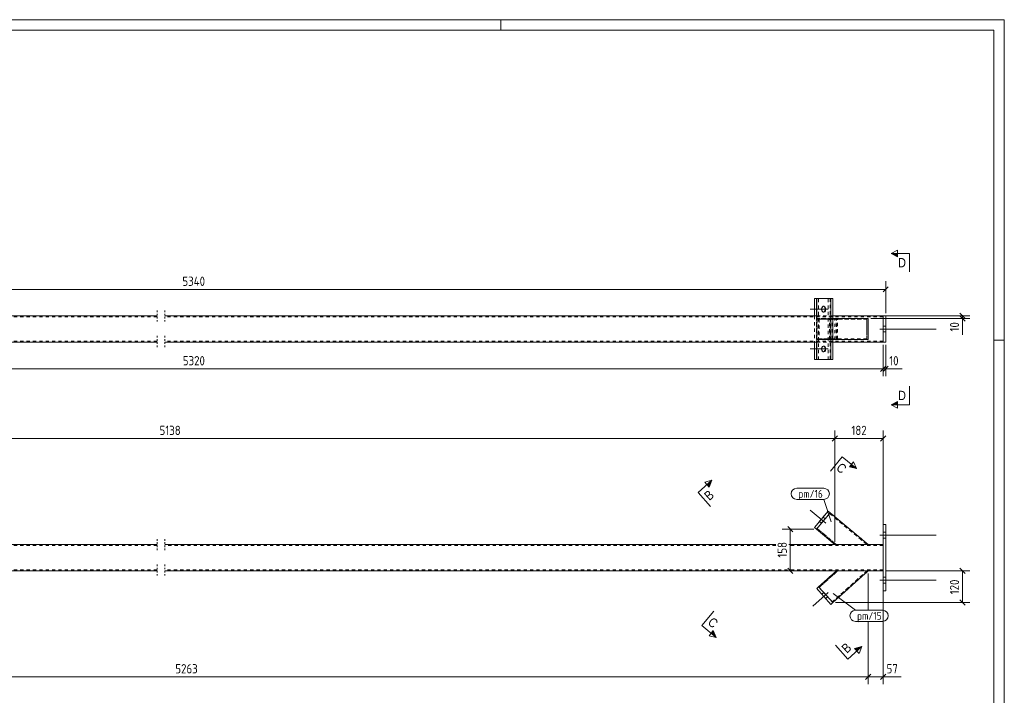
# Model space of a CAD drawing. Header units: millimetres. Extents: x 1 to 593, y 1 to 419.
# Tile 3 of 3: x 221 to 593, y 164 to 419. Entities that reach past the tile are written whole.
import ezdxf

# ---------------------------------------------------------------- set-up
doc = ezdxf.new("R2010")
doc.units = ezdxf.units.MM
doc.header["$LTSCALE"] = 0.6
for name, pattern in [('XKITLINE00', [0]), ('XKITLINE01', [4, 1, -1, 1, -1]), ('XKITLINE02', [4, 2, -2])]:
    doc.linetypes.add(name, pattern=pattern)
for name, color, linetype, lineweight in [('Bolt', 7, 'Continuous', 0), ('DrawingSheet', 5, 'Continuous', 0), ('Part', 2, 'Continuous', 0), ('PartMark', 3, 'Continuous', 0), ('Section', 6, 'Continuous', 0), ('Z-DIMENSIONS', 1, 'Continuous', 0)]:
    doc.layers.add(name, color=color, linetype=linetype, lineweight=lineweight)
doc.styles.add('ARIAL', font='ARIAL.TTF')
doc.styles.add('ISOCPEUR', font='ISOCPEUR.TTF')

msp = doc.modelspace()

# ---------------------------------------------------------------- hatches: boundary and pattern name
at = {"layer": 'Section'}
for points in [[(552.75, 329.5), (550.25, 330.75), (552.75, 330.75)], [(552.75, 273.62), (550.25, 273.62), (552.75, 274.87)], [(535.32, 251.08), (537.25, 249.49), (534.53, 250.12)], [(480.82, 243.45), (482.68, 245.13), (481.65, 242.52)], [(483.18, 188.32), (484.31, 185.76), (482.38, 187.36)], [(536.52, 181.53), (539.21, 182.27), (537.35, 180.6)]]:
    msp.add_hatch(color=6, dxfattribs=at).paths.add_polyline_path(points, flags=17)

# ---------------------------------------------------------------- linework, layer by layer
at = {"layer": 'Bolt', "color": 3, "linetype": 'XKITLINE00', "lineweight": 0}
for p, q in [((525.67, 309.68), (519.71, 309.68)), ((526.54, 309.68), (520.78, 309.68)), ((524.02, 309.9), (524.01, 309.52)), ((524.01, 309.52), (524.09, 309.17)), ((524.1, 310.25), (524.02, 309.9)), ((524.09, 309.17), (524.29, 308.8)), ((524.35, 310.63), (524.1, 310.25)), ((524.16, 309.95), (524.14, 309.58)), ((524.14, 309.58), (524.21, 309.21)), ((524.26, 310.3), (524.16, 309.95)), ((524.21, 309.21), (524.38, 308.87)), ((524.52, 310.65), (524.26, 310.3)), ((524.29, 308.8), (524.64, 308.59)), ((524.71, 310.78), (524.35, 310.63)), ((524.38, 308.87), (524.73, 308.61)), ((524.87, 310.78), (524.52, 310.65)), ((524.64, 308.59), (524.71, 308.58)), ((524.78, 310.78), (524.71, 310.78)), ((524.71, 308.58), (525.07, 308.74)), ((524.73, 308.61), (524.87, 308.58)), ((525.13, 310.57), (524.78, 310.78)), ((525.01, 310.76), (524.87, 310.78)), ((524.87, 308.58), (525.22, 308.71)), ((525.37, 310.5), (525.01, 310.76)), ((525.07, 308.74), (525.31, 309.12)), ((525.33, 310.2), (525.13, 310.57)), ((525.22, 308.71), (525.48, 309.07)), ((525.31, 309.12), (525.4, 309.47)), ((525.4, 309.85), (525.33, 310.2)), ((525.54, 310.15), (525.37, 310.5)), ((525.4, 309.47), (525.4, 309.85)), ((525.48, 309.07), (525.58, 309.42)), ((525.6, 309.79), (525.54, 310.15)), ((525.58, 309.42), (525.6, 309.79)), ((546, 302.18), (567.25, 302.18)), ((546, 302.18), (567.25, 302.18)), ((547.25, 303.28), (548.25, 303.28)), ((547.25, 303.28), (548.25, 303.28)), ((547.25, 301.08), (548.25, 301.08)), ((547.25, 301.08), (548.25, 301.08)), ((525.67, 294.68), (519.71, 294.68)), ((526.54, 294.68), (520.78, 294.68)), ((524.02, 294.9), (524.01, 294.52)), ((524.01, 294.52), (524.09, 294.17)), ((524.1, 295.25), (524.02, 294.9)), ((524.09, 294.17), (524.29, 293.8)), ((524.35, 295.63), (524.1, 295.25)), ((524.16, 294.95), (524.14, 294.58)), ((524.14, 294.58), (524.21, 294.21)), ((524.26, 295.3), (524.16, 294.95)), ((524.21, 294.21), (524.38, 293.87)), ((524.52, 295.65), (524.26, 295.3)), ((524.29, 293.8), (524.64, 293.59)), ((524.71, 295.78), (524.35, 295.63)), ((524.38, 293.87), (524.73, 293.61)), ((524.87, 295.78), (524.52, 295.65)), ((524.64, 293.59), (524.71, 293.58)), ((524.78, 295.78), (524.71, 295.78)), ((524.71, 293.58), (525.07, 293.74)), ((524.73, 293.61), (524.87, 293.58)), ((525.13, 295.57), (524.78, 295.78)), ((525.01, 295.76), (524.87, 295.78)), ((524.87, 293.58), (525.22, 293.71)), ((525.37, 295.5), (525.01, 295.76)), ((525.07, 293.74), (525.31, 294.12)), ((525.33, 295.2), (525.13, 295.57)), ((525.22, 293.71), (525.48, 294.07)), ((525.31, 294.12), (525.4, 294.47)), ((525.4, 294.85), (525.33, 295.2)), ((525.54, 295.15), (525.37, 295.5)), ((525.4, 294.47), (525.4, 294.85)), ((525.48, 294.07), (525.58, 294.42)), ((525.6, 294.79), (525.54, 295.15)), ((525.58, 294.42), (525.6, 294.79)), ((525.67, 228.9), (519.71, 233.85)), ((525.67, 228.9), (519.71, 233.85)), ((525.41, 230.54), (524.64, 231.18)), ((525.41, 230.54), (524.64, 231.18)), ((524, 228.85), (523.23, 229.49)), ((524, 228.85), (523.23, 229.49)), ((546, 224.37), (567.25, 224.37)), ((547.25, 225.47), (548.25, 225.47)), ((547.25, 223.27), (548.25, 223.27)), ((547.25, 208.47), (548.25, 208.47)), ((546, 207.37), (567.25, 207.37)), ((547.25, 206.27), (548.25, 206.27)), ((526.54, 202.71), (520.78, 197.53)), ((526.54, 202.71), (520.78, 197.53)), ((524.88, 202.69), (524.14, 202.02)), ((524.88, 202.69), (524.14, 202.02)), ((526.35, 201.06), (525.61, 200.39)), ((526.35, 201.06), (525.61, 200.39))]:
    msp.add_line(p, q, dxfattribs=at)
at = {"layer": 'DrawingSheet', "color": 2, "linetype": 'XKITLINE00', "lineweight": 0}
for p, q in [((593, 419), (1, 419)), ((403, 415), (403, 419)), ((593, 1), (593, 419)), ((593, 298), (589, 298))]:
    msp.add_line(p, q, dxfattribs=at)
at = {"layer": 'DrawingSheet', "color": 3, "linetype": 'XKITLINE00', "lineweight": 0}
for p, q in [((589, 415), (5, 415)), ((589, 5), (589, 415))]:
    msp.add_line(p, q, dxfattribs=at)
at = {"layer": 'Part', "color": 2, "linetype": 'XKITLINE00', "lineweight": 0}
for p, q in [((521.38, 313.68), (521.38, 307.18)), ((522.2, 313.68), (521.38, 313.68)), ((522.15, 313.68), (522.15, 307.18)), ((522.2, 290.68), (522.2, 313.68)), ((528.29, 313.68), (522.2, 313.68)), ((527.55, 290.68), (527.55, 313.68)), ((528.29, 290.68), (528.29, 313.68)), ((273.3, 307.18), (27.25, 307.18)), ((522.2, 307.18), (276.3, 307.18)), ((547.25, 307.18), (528.29, 307.18)), ((528.29, 306.18), (541.59, 306.18)), ((528.29, 298.18), (528.29, 306.18)), ((541.59, 306.18), (541.59, 298.18)), ((547.25, 297.18), (547.25, 307.18)), ((547.25, 307.18), (548.25, 307.18)), ((548.25, 297.18), (548.25, 307.18)), ((541.59, 298.18), (528.29, 298.18)), ((27.25, 297.18), (273.3, 297.18)), ((276.3, 297.18), (522.2, 297.18)), ((521.38, 290.68), (521.38, 297.18)), ((522.15, 290.68), (522.15, 297.18)), ((547.25, 297.18), (528.29, 297.18)), ((547.25, 297.18), (548.25, 297.18)), ((522.2, 290.68), (521.38, 290.68)), ((528.29, 290.68), (522.2, 290.68)), ((526.49, 233.41), (521.38, 227.26)), ((522.15, 226.62), (527.26, 232.77)), ((526.49, 233.41), (526.49, 233.41)), ((527.26, 232.77), (526.49, 233.41)), ((527.26, 232.77), (527.26, 232.77)), ((541.59, 220.87), (527.26, 232.77)), ((521.38, 227.26), (521.38, 227.26)), ((521.38, 227.26), (522.15, 226.62)), ((547.25, 203.37), (547.25, 228.37)), ((547.25, 228.37), (548.25, 228.37)), ((548.25, 228.37), (548.25, 203.37)), ((522.15, 226.62), (522.15, 226.62)), ((529.07, 220.87), (522.15, 226.62)), ((27.25, 220.87), (273.3, 220.87)), ((276.3, 220.87), (506.75, 220.87)), ((511.65, 220.87), (547.25, 220.87)), ((547.25, 210.87), (547.25, 220.87)), ((273.3, 210.87), (27.25, 210.87)), ((547.25, 210.87), (276.3, 210.87)), ((529.63, 210.87), (522.94, 204.85)), ((541.59, 210.87), (528.29, 198.9)), ((522.94, 204.85), (522.2, 204.18)), ((522.94, 204.85), (522.94, 204.85)), ((528.29, 198.9), (522.94, 204.85)), ((522.2, 204.18), (522.2, 204.18)), ((522.2, 204.18), (527.55, 198.23)), ((548.25, 203.37), (547.25, 203.37)), ((527.55, 198.23), (528.29, 198.9)), ((527.55, 198.23), (527.55, 198.23)), ((528.29, 198.9), (528.29, 198.9))]:
    msp.add_line(p, q, dxfattribs=at)
at = {"layer": 'Part', "color": 7, "linetype": 'XKITLINE02', "lineweight": 0}
for p, q in [((522.15, 313.68), (527.26, 313.68)), ((522.94, 290.68), (522.94, 313.68)), ((526.49, 290.68), (526.49, 313.68)), ((527.26, 313.68), (527.26, 290.68)), ((273.3, 306.78), (27.25, 306.78)), ((547.25, 306.78), (276.3, 306.78)), ((521.38, 307.18), (521.38, 297.18)), ((522.15, 307.18), (522.15, 297.18)), ((527.55, 306.18), (522.15, 306.18)), ((522.15, 306.18), (527.26, 306.18)), ((522.15, 298.18), (522.15, 306.18)), ((528.29, 307.18), (522.2, 307.18)), ((528.29, 305.88), (522.34, 305.88)), ((522.34, 305.88), (522.34, 298.48)), ((527.07, 305.88), (522.34, 305.88)), ((528.29, 306.18), (522.94, 306.18)), ((522.94, 306.18), (522.94, 298.18)), ((541.15, 305.88), (523.14, 305.88)), ((523.14, 305.88), (523.14, 298.48)), ((541.12, 305.88), (527.07, 305.88)), ((527.07, 298.48), (527.07, 305.88)), ((541.59, 306.18), (527.26, 306.18)), ((527.26, 306.18), (527.26, 298.18)), ((541.59, 306.18), (527.55, 306.18)), ((528.09, 298.48), (528.09, 305.88)), ((528.29, 305.88), (541.12, 305.88)), ((529.07, 298.18), (529.07, 306.18)), ((529.54, 298.48), (529.54, 305.88)), ((529.63, 298.18), (529.63, 306.18)), ((530.08, 298.48), (530.08, 305.88)), ((541.12, 305.88), (541.12, 298.48)), ((541.15, 298.48), (541.15, 305.88)), ((541.59, 298.18), (541.59, 306.18)), ((547.25, 307.18), (547.25, 297.18)), ((273.3, 297.58), (27.25, 297.58)), ((547.25, 297.58), (276.3, 297.58)), ((522.15, 298.18), (527.55, 298.18)), ((527.26, 298.18), (522.15, 298.18)), ((522.34, 298.48), (528.29, 298.48)), ((522.34, 298.48), (527.07, 298.48)), ((528.29, 298.18), (522.94, 298.18)), ((541.15, 298.48), (523.14, 298.48)), ((541.12, 298.48), (527.07, 298.48)), ((541.59, 298.18), (527.26, 298.18)), ((527.55, 298.18), (541.59, 298.18)), ((541.12, 298.48), (528.29, 298.48)), ((528.29, 297.18), (522.2, 297.18)), ((527.26, 290.68), (522.15, 290.68)), ((521.38, 227.26), (526.49, 233.41)), ((527.26, 232.77), (522.15, 226.62)), ((527.26, 232.77), (522.15, 226.62)), ((522.15, 226.62), (527.26, 232.77)), ((526.49, 233.41), (527.26, 232.77)), ((527.07, 232.54), (541.12, 220.87)), ((541.12, 220.87), (527.07, 232.54)), ((527.07, 232.54), (527.07, 232.54)), ((541.59, 220.87), (527.26, 232.77)), ((527.26, 232.77), (527.26, 232.77)), ((522.15, 226.62), (521.38, 227.26)), ((522.34, 226.85), (529.54, 220.87)), ((529.54, 220.87), (522.34, 226.85)), ((522.34, 226.85), (522.34, 226.85)), ((522.15, 226.62), (529.07, 220.87)), ((522.15, 226.62), (522.15, 226.62)), ((273.3, 220.47), (27.25, 220.47)), ((506.75, 220.47), (276.3, 220.47)), ((547.25, 220.47), (511.65, 220.47)), ((541.59, 220.87), (529.07, 220.87)), ((273.3, 211.27), (27.25, 211.27)), ((547.25, 211.27), (276.3, 211.27)), ((529.63, 210.87), (522.94, 204.85)), ((523.14, 204.63), (530.08, 210.87)), ((530.08, 210.87), (523.14, 204.63)), ((528.09, 199.12), (541.15, 210.87)), ((541.15, 210.87), (528.09, 199.12)), ((541.59, 210.87), (528.29, 198.9)), ((529.63, 210.87), (541.59, 210.87)), ((522.2, 204.18), (522.94, 204.85)), ((522.94, 204.85), (528.29, 198.9)), ((522.94, 204.85), (528.29, 198.9)), ((522.94, 204.85), (522.94, 204.85)), ((528.29, 198.9), (522.94, 204.85)), ((523.14, 204.63), (523.14, 204.63)), ((527.55, 198.23), (522.2, 204.18)), ((528.29, 198.9), (527.55, 198.23)), ((528.09, 199.12), (528.09, 199.12)), ((528.29, 198.9), (528.29, 198.9))]:
    msp.add_line(p, q, dxfattribs=at)
at = {"layer": 'Part', "color": 2, "linetype": 'XKITLINE01', "lineweight": 0}
for p, q in [((273.3, 309.18), (273.3, 304.78)), ((276.3, 309.18), (276.3, 304.78)), ((273.3, 299.58), (273.3, 295.18)), ((276.3, 299.58), (276.3, 295.18)), ((273.3, 222.87), (273.3, 218.47)), ((276.3, 222.87), (276.3, 218.47)), ((273.3, 213.27), (273.3, 208.87)), ((276.3, 213.27), (276.3, 208.87))]:
    msp.add_line(p, q, dxfattribs=at)
at = {"layer": 'PartMark', "color": 7, "linetype": 'XKITLINE00', "lineweight": 0}
for p, q in [((514.66, 242.07), (524.89, 242.07)), ((514.66, 237.87), (524.89, 237.87)), ((527.73, 229.35), (524.89, 237.87)), ((528.37, 202.39), (536.85, 196.01)), ((536.85, 196.01), (547.08, 196.01)), ((536.85, 191.81), (547.08, 191.81))]:
    msp.add_line(p, q, dxfattribs=at)
for centre, start, end in [((514.66, 239.97), 90, 270), ((524.89, 239.97), 270, 90), ((536.85, 193.91), 90, 270), ((547.08, 193.91), 270, 90)]:
    msp.add_arc(centre, 2.1, start, end, dxfattribs=at)
at = {"layer": 'Section', "color": 6, "linetype": 'XKITLINE00', "lineweight": 0}
for p, q in [((550.25, 330.75), (552.75, 332)), ((550.25, 330.75), (552.75, 329.5)), ((557.25, 330.75), (550.25, 330.75)), ((552.75, 329.5), (552.75, 332)), ((557.25, 330.75), (557.25, 323.75)), ((557.25, 273.62), (557.25, 280.62)), ((550.25, 273.62), (552.75, 274.87)), ((552.75, 272.37), (550.25, 273.62)), ((557.25, 273.62), (550.25, 273.62)), ((552.75, 274.87), (552.75, 272.37)), ((531.86, 253.96), (527.39, 248.58)), ((531.86, 253.96), (537.25, 249.49)), ((534.53, 250.12), (536.12, 252.05)), ((537.25, 249.49), (534.53, 250.12)), ((536.12, 252.05), (537.25, 249.49)), ((477.47, 240.44), (482.68, 245.13)), ((479.98, 244.38), (482.68, 245.13)), ((481.65, 242.52), (479.98, 244.38)), ((482.68, 245.13), (481.65, 242.52)), ((477.47, 240.44), (482.15, 235.24)), ((478.92, 190.23), (483.39, 195.62)), ((478.92, 190.23), (484.31, 185.76)), ((483.18, 188.32), (481.58, 186.4)), ((484.31, 185.76), (481.58, 186.4)), ((484.31, 185.76), (483.18, 188.32)), ((534.01, 177.59), (529.32, 182.8)), ((534.01, 177.59), (539.21, 182.27)), ((539.21, 182.27), (536.52, 181.53)), ((539.21, 182.27), (538.19, 179.67)), ((536.52, 181.53), (538.19, 179.67))]:
    msp.add_line(p, q, dxfattribs=at)
at = {"layer": 'Z-DIMENSIONS', "color": 7, "linetype": 'XKITLINE00', "lineweight": 0}
for p, q in [((548.25, 308.18), (548.25, 320.23)), ((26.25, 317.18), (548.25, 317.18)), ((549.24, 318.17), (547.26, 316.19)), ((542.59, 306.18), (580.05, 306.18)), ((548.25, 307.18), (580.05, 307.18)), ((576.26, 308.17), (578.24, 306.19)), ((576.26, 307.17), (578.24, 305.19)), ((577.25, 306.18), (577.25, 307.18)), ((577.25, 306.18), (577.25, 299.95)), ((577.25, 306.18), (577.25, 299.95)), ((547.25, 296.18), (547.25, 284.38)), ((547.25, 296.18), (547.25, 284.38)), ((548.25, 296.18), (548.25, 284.38)), ((27.25, 287.18), (547.25, 287.18)), ((548.24, 288.17), (546.26, 286.19)), ((548.24, 288.17), (546.26, 286.19)), ((547.25, 287.18), (548.25, 287.18)), ((549.24, 288.17), (547.26, 286.19)), ((548.25, 287.18), (554.49, 287.18)), ((548.25, 287.18), (554.49, 287.18)), ((529.07, 221.87), (529.07, 263.92)), ((529.07, 221.87), (529.07, 263.92)), ((547.25, 221.87), (547.25, 263.92)), ((27.25, 260.87), (529.07, 260.87)), ((530.06, 261.86), (528.08, 259.88)), ((530.06, 261.86), (528.08, 259.88)), ((529.07, 260.87), (547.25, 260.87)), ((548.24, 261.86), (546.26, 259.88)), ((511.26, 227.61), (513.24, 225.63)), ((521.15, 226.62), (509.2, 226.62)), ((512.25, 210.87), (512.25, 226.62)), ((511.26, 211.86), (513.24, 209.88)), ((576.26, 211.86), (578.24, 209.88)), ((521.15, 210.87), (509.2, 210.87)), ((541.59, 209.87), (541.59, 196.01)), ((541.59, 209.87), (541.59, 196.01)), ((547.25, 209.87), (547.25, 168.07)), ((548.25, 210.87), (580.05, 210.87)), ((577.25, 198.9), (577.25, 210.87)), ((529.29, 198.9), (580.05, 198.9)), ((576.26, 199.89), (578.24, 197.91)), ((541.59, 191.81), (541.59, 168.07)), ((541.59, 191.81), (541.59, 168.07)), ((542.58, 171.86), (540.6, 169.88)), ((542.58, 171.86), (540.6, 169.88)), ((548.24, 171.86), (546.26, 169.88)), ((27.25, 170.87), (541.59, 170.87)), ((541.59, 170.87), (547.25, 170.87)), ((547.25, 170.87), (554.09, 170.87)), ((547.25, 170.87), (554.09, 170.87))]:
    msp.add_line(p, q, dxfattribs=at)
at = {"layer": 'Z-DIMENSIONS', "color": 3}
for p in [(548.25, 317.18), (577.25, 307.18), (577.25, 306.18), (547.25, 287.18), (547.25, 287.18), (548.25, 287.18), (529.07, 260.87), (529.07, 260.87), (547.25, 260.87), (512.25, 226.62), (512.25, 210.87), (577.25, 210.87), (577.25, 198.9), (541.59, 170.87), (541.59, 170.87), (547.25, 170.87)]:
    msp.add_point(p, dxfattribs=at)

# ---------------------------------------------------------------- texts
at = {"layer": 'PartMark', "color": 3, "style": 'ISOCPEUR', "width": 0.85}
for s, p in [('pm/16', (515.26, 238.47)), ('pm/15', (537.45, 192.41))]:
    msp.add_text(s, height=3, dxfattribs=at).set_placement(p)
at = {"layer": 'Section', "color": 6, "style": 'ARIAL', "width": 0.85}
for p in [(552.88, 325.5), (552.88, 275.37)]:
    msp.add_text('D', height=3.5, dxfattribs=at).set_placement(p)
for s, rotation, p in [('C', -39.7174, (529.28, 249.28)), ('B', 41.9692, (481.73, 237.21)), ('C', -39.7174, (480.81, 190.94)), ('B', 41.9692, (533.58, 179.56))]:
    msp.add_text(s, height=3.5, rotation=rotation, dxfattribs=at).set_placement(p)
at = {"layer": 'Z-DIMENSIONS', "color": 3, "style": 'ISOCPEUR', "width": 0.85}
for s, p in [('5340', (282.89, 318.48)), ('5320', (283.04, 288.48)), ('10', (549.57, 288.48)), ('5138', (274.25, 262.17)), ('182', (535.31, 262.17)), ('5263', (280.21, 172.17)), ('57', (548.57, 172.17))]:
    msp.add_text(s, height=3.5, dxfattribs=at).set_placement(p)
for s, p in [('10', (575.95, 301.26)), ('158', (510.95, 215.89)), ('120', (575.95, 202.03))]:
    msp.add_text(s, height=3.5, rotation=90.0002, dxfattribs=at).set_placement(p)

doc.saveas('drawing.dxf')
